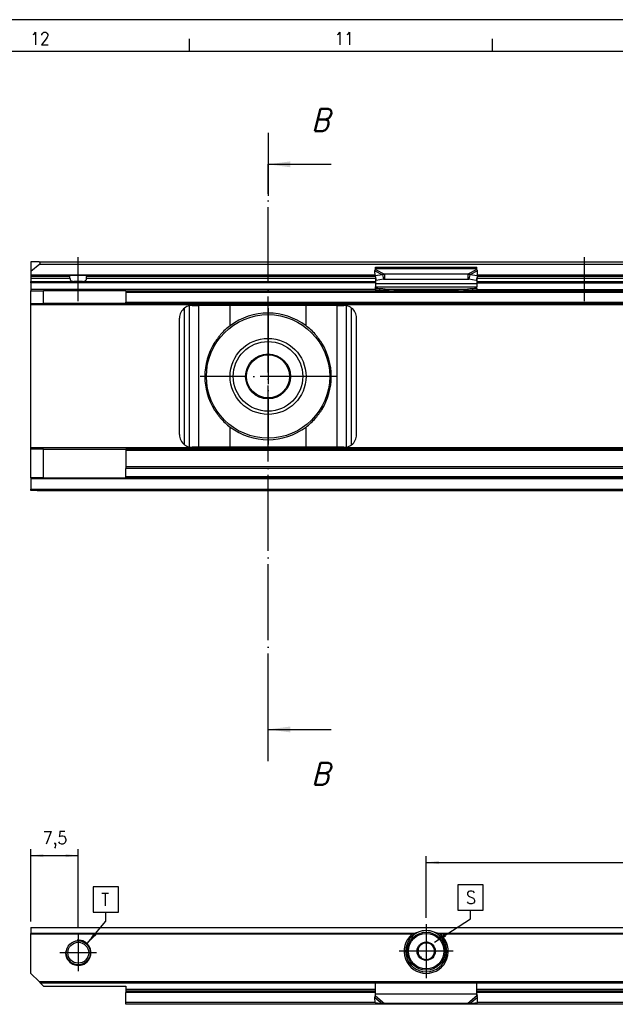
# Model space of a CAD drawing. Header units: millimetres. Extents: x -746 to 556, y -92 to 517.
# Tile 19 of 37: x -465 to -371, y 346 to 502. Entities that reach past the tile are written whole.
import ezdxf

# ---------------------------------------------------------------- set-up
doc = ezdxf.new("R2010")
doc.units = ezdxf.units.MM
doc.linetypes.add('DOT_CENTER', pattern=[14, 12, -1, 0, -1])
doc.layers.add('1', color=7, linetype='Continuous')
doc.styles.add('CONVERTER_11', font='txt.shx', dxfattribs={"width": 0.9, "oblique": 15})
doc.styles.add('CONVERTER_12', font='txt.shx', dxfattribs={"width": 0.9})
doc.dimstyles.new('ME10_DIM_31', dxfattribs={"dimtxt": 2, "dimasz": 2, "dimexe": 1, "dimexo": 1, "dimgap": 1, "dimtad": 1, "dimdsep": 46, "dimtxsty": 'CONVERTER_12', "dimsah": 1, "dimcen": 0.09, "dimclrd": 2, "dimclre": 2, "dimclrt": 2, "dimadec": 0, "dimazin": 0, "dimtfac": 1, "dimtdec": 4, "dimtix": 1, "dimtmove": 0, "dimatfit": 3, "dimfxl": 1, "dimtolj": 1, "dimtzin": 0, "dimarcsym": 0})
doc.dimstyles.new('ME10_DIM_37', dxfattribs={"dimtxt": 2, "dimasz": 2, "dimexe": 1, "dimexo": 1, "dimgap": 1, "dimtad": 1, "dimdsep": 46, "dimtxsty": 'CONVERTER_12', "dimsah": 1, "dimcen": 0.09, "dimclrd": 2, "dimclre": 2, "dimclrt": 2, "dimadec": 0, "dimazin": 0, "dimtfac": 1, "dimtdec": 4, "dimtix": 1, "dimtmove": 0, "dimatfit": 3, "dimfxl": 1, "dimtolj": 1, "dimtzin": 0, "dimarcsym": 0})
doc.dimstyles.new('ME10_DIM_40', dxfattribs={"dimtxt": 2, "dimasz": 2, "dimexe": 1, "dimexo": 1, "dimgap": 1, "dimtad": 1, "dimdsep": 46, "dimtxsty": 'CONVERTER_12', "dimsah": 1, "dimcen": 0.09, "dimclrd": 2, "dimclre": 2, "dimclrt": 2, "dimadec": 0, "dimazin": 0, "dimtfac": 1, "dimtdec": 4, "dimtix": 1, "dimtmove": 0, "dimatfit": 3, "dimfxl": 1, "dimtolj": 1, "dimtzin": 0, "dimarcsym": 0})
doc.dimstyles.get("Standard").update_dxf_attribs({"dimtxt": 0.18, "dimasz": 0.18, "dimexe": 0.18, "dimexo": 0.0625, "dimgap": 0.09, "dimtad": 0, "dimtih": 1, "dimtoh": 1, "dimdec": 4, "dimzin": 0, "dimdsep": 46, "dimtxsty": 'Standard', "dimcen": 0.09, "dimadec": 0, "dimazin": 0, "dimtfac": 1, "dimtdec": 4, "dimtofl": 0, "dimtmove": 0, "dimatfit": 3, "dimfxl": 1, "dimtolj": 1, "dimtzin": 0, "dimarcsym": 0})

# ---------------------------------------------------------------- blocks, each defined once
blk = doc.blocks.new('SOPORTE_SV2-T__50', base_point=(-462.9500000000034, 427.4499998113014))
at = {"color": 7, "linetype": 'Continuous'}
for p, q in [((-462.9500000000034, 463.5499998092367), (-462.9500000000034, 461.9984745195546)), ((-461.650459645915, 463.5499998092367), (-462.9500000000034, 463.5499998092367)), ((-461.650459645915, 463.5499998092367), (-189.2495403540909, 463.5499998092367)), ((-461.5219021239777, 463.196790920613), (-462.9500000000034, 461.9984745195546)), ((-462.9500000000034, 461.9984745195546), (-462.9500000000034, 461.4967909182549)), ((-461.5219021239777, 463.196790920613), (-189.3780978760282, 463.196790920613)), ((-408.5382337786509, 461.3335514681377), (-408.5585431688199, 462.1271643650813)), ((-408.4500000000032, 462.7243443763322), (-392.4500000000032, 462.7243443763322)), ((-408.4500000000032, 462.5073907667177), (-408.4500000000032, 462.7243443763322)), ((-408.4500000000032, 462.3334443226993), (-408.4500000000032, 462.5073907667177)), ((-392.4500000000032, 462.5073907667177), (-392.4500000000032, 462.7243443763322)), ((-392.4500000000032, 462.3334443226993), (-392.4500000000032, 462.5073907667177)), ((-392.3617662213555, 461.3335514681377), (-392.3414568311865, 462.1271643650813)), ((-462.9500000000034, 461.4967909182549), (-462.9500000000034, 461.4499998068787)), ((-462.9500000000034, 461.4499998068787), (-462.9500000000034, 461.2499998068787)), ((-462.9500000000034, 461.4499998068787), (-456.89308696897, 461.4499998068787)), ((-462.9500000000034, 461.2499998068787), (-462.9500000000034, 460.9499998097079)), ((-462.9500000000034, 460.9499998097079), (-462.9500000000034, 460.4499998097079)), ((-462.9500000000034, 460.2499998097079), (-462.9500000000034, 460.4499998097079)), ((-462.9500000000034, 460.4499998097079), (-456.1373863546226, 460.4499998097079)), ((-456.89308696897, 461.4499998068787), (-454.0069130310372, 461.4499998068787)), ((-456.7624404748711, 460.9499998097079), (-456.7624404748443, 461.2499998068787)), ((-454.7626136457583, 460.4499998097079), (-456.1373863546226, 460.4499998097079)), ((-454.7626136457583, 460.4499998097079), (-408.4500000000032, 460.4499998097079)), ((-454.1375595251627, 460.9499998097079), (-454.1375595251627, 461.2499998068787)), ((-454.0069130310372, 461.4499998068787), (-408.5412138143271, 461.4499998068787)), ((-407.3664737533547, 461.5096402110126), (-408.5382337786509, 461.3335514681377)), ((-408.5382337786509, 461.3335514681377), (-408.3552210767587, 460.6021385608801)), ((-408.4500000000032, 460.9809238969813), (-408.4500000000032, 460.1108759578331)), ((-407.1834610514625, 460.7782273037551), (-408.3552210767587, 460.6021385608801)), ((-407.3664737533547, 461.5096402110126), (-407.2566660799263, 461.0707922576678)), ((-407.2566660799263, 461.0707922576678), (-407.1834610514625, 460.7782273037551)), ((-393.8642135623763, 461.6008435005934), (-407.0357864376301, 461.6008435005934)), ((-407.0357864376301, 461.6008435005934), (-407.0357864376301, 461.0876247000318)), ((-407.0357864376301, 461.0876247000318), (-407.0357864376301, 460.7454792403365)), ((-393.8642135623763, 460.7454792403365), (-407.0357864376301, 460.7454792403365)), ((-393.8642135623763, 461.6008435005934), (-393.8642135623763, 461.0876247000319)), ((-393.8642135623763, 461.0876247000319), (-393.8642135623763, 460.7454792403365)), ((-393.6433339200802, 461.0707922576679), (-393.7165389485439, 460.7782273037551)), ((-392.5447789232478, 460.6021385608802), (-393.7165389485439, 460.7782273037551)), ((-393.5335262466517, 461.5096402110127), (-393.6433339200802, 461.0707922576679)), ((-392.3617662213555, 461.3335514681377), (-393.5335262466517, 461.5096402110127)), ((-392.3617662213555, 461.3335514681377), (-392.5447789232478, 460.6021385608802)), ((-392.4500000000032, 460.9809238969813), (-392.4500000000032, 460.1108759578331)), ((-392.4500000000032, 460.4499998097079), (-326.1373859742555, 460.4499998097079)), ((-392.3587861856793, 461.4499998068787), (-326.8930868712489, 461.4499998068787)), ((-462.9500000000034, 460.2499998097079), (-462.9500000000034, 459.1499998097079)), ((-462.9500000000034, 459.1499998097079), (-462.9500000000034, 458.9499998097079)), ((-462.9500000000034, 456.9499998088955), (-462.9500000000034, 458.9499998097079)), ((-462.9500000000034, 458.9499998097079), (-460.9500000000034, 458.9499998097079)), ((-447.9500000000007, 458.9499998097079), (-460.9500000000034, 458.9499998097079)), ((-460.9500000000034, 456.9499998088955), (-460.9500000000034, 458.9499998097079)), ((-447.9500000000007, 458.9499998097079), (-447.9500000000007, 458.7499998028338)), ((-447.9500000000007, 458.9499998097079), (-408.4500000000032, 458.9499998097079)), ((-447.9500000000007, 458.7499998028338), (-447.9500000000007, 457.1499998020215)), ((-408.4500000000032, 460.1108759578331), (-408.4500000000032, 459.6177705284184)), ((-408.4500000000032, 459.6177705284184), (-392.4500000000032, 459.6177705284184)), ((-408.4500000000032, 459.3435647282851), (-408.4500000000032, 459.6177705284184)), ((-408.4500000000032, 459.3435647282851), (-408.4500000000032, 459.1562129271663)), ((-408.4500000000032, 459.1562129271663), (-408.4500000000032, 458.9499998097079)), ((-408.4500000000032, 458.9499998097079), (-405.6864885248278, 458.9499998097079)), ((-403.4500000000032, 458.962747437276), (-406.9592441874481, 459.2324646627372)), ((-406.9592441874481, 459.1216794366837), (-406.9592441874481, 459.2324646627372)), ((-406.9592441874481, 459.0478226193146), (-405.6864885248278, 458.9499998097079)), ((-405.6864885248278, 458.9499998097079), (-403.4500000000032, 458.9499998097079)), ((-403.4500000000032, 458.962747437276), (-403.4500000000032, 458.9499998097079)), ((-397.4500000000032, 458.962747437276), (-403.4500000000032, 458.962747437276)), ((-403.4500000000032, 458.9499998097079), (-397.4500000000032, 458.9499998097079)), ((-393.9407558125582, 459.2324646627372), (-397.4500000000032, 458.962747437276)), ((-397.4500000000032, 458.962747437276), (-397.4500000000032, 458.9499998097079)), ((-397.4500000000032, 458.9499998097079), (-395.2135114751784, 458.9499998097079)), ((-395.2135114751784, 458.9499998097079), (-393.9407558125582, 459.0478226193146)), ((-395.2135114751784, 458.9499998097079), (-392.4500000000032, 458.9499998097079)), ((-393.9407558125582, 459.2324646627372), (-393.9407558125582, 459.1216794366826)), ((-392.4500000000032, 460.1108759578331), (-392.4500000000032, 459.6177705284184)), ((-392.4500000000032, 459.3435647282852), (-392.4500000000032, 459.6177705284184)), ((-392.4500000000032, 459.3435647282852), (-392.4500000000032, 459.1562129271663)), ((-392.4500000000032, 459.1562129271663), (-392.4500000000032, 458.9499998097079)), ((-392.4500000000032, 458.9499998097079), (-258.4500000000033, 458.9499998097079)), ((-462.9500000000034, 456.9499998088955), (-460.9500000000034, 456.9499998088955)), ((-462.9500000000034, 456.7499998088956), (-462.9500000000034, 456.9499998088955)), ((-462.9500000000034, 434.149999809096), (-462.9500000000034, 456.7499998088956)), ((-447.9500000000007, 456.9499998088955), (-460.9500000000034, 456.9499998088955)), ((-447.9500000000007, 456.9499998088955), (-447.9500000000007, 457.1499998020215)), ((-447.9500000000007, 456.9499998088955), (-202.9500000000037, 456.9499998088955)), ((-437.4499975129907, 456.6499998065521), (-436.3756722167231, 456.6499998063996)), ((-431.4575446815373, 456.6499998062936), (-436.3756722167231, 456.6499998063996)), ((-419.4424503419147, 456.6499998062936), (-431.4575446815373, 456.6499998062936)), ((-414.5243228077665, 456.6499998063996), (-419.4424503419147, 456.6499998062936)), ((-414.5243228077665, 456.6499998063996), (-413.4499975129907, 456.6499998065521)), ((-439.449997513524, 436.249999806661), (-439.449997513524, 454.649999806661)), ((-411.449997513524, 436.249999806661), (-411.449997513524, 454.649999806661)), ((-462.9500000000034, 433.949999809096), (-462.9500000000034, 434.149999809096)), ((-462.9500000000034, 429.4499998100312), (-462.9500000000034, 433.949999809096)), ((-460.9500000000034, 433.949999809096), (-462.9500000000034, 433.949999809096)), ((-460.9500000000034, 429.4499998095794), (-460.9500000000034, 433.949999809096)), ((-460.9500000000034, 433.949999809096), (-447.9500000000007, 433.949999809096)), ((-447.9500000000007, 433.949999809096), (-447.9500000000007, 433.7499998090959)), ((-202.9500000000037, 433.9499998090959), (-447.9500000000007, 433.949999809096)), ((-436.3756722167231, 434.2499998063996), (-437.4499975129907, 434.2499998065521)), ((-431.4575446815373, 434.2499998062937), (-436.3756722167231, 434.2499998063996)), ((-419.4424503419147, 434.2499998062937), (-431.4575446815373, 434.2499998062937)), ((-414.5243228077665, 434.2499998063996), (-419.4424503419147, 434.2499998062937)), ((-413.4499975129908, 434.2499998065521), (-414.5243228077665, 434.2499998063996)), ((-447.9500000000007, 433.7499998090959), (-447.9500000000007, 431.1673751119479)), ((-202.9500000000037, 431.1673751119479), (-447.9500000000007, 431.1673751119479)), ((-447.9500000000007, 431.1673751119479), (-447.9500000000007, 430.8860277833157)), ((-447.9500000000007, 429.5686524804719), (-447.9500000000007, 430.8860277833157)), ((-462.9500000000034, 429.4499998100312), (-462.9500000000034, 429.2499998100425)), ((-460.9500000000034, 429.4499998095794), (-462.9500000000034, 429.4499998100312)), ((-462.9500000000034, 429.2499998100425), (-462.9500000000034, 427.6499998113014)), ((-460.9500000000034, 429.4499998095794), (-447.9500000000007, 429.4499998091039)), ((-447.9500000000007, 429.4499998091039), (-447.9500000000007, 429.5686524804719)), ((-202.9500000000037, 429.4499998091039), (-447.9500000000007, 429.4499998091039)), ((-462.9500000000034, 427.4499998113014), (-462.9500000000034, 427.6499998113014)), ((-187.9500000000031, 427.4499998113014), (-462.9500000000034, 427.4499998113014))]:
    blk.add_line(p, q, dxfattribs=at)
at = {"color": 3, "linetype": 'Continuous'}
for p, q in [((-408.5585431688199, 462.1271643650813), (-407.3664737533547, 461.5096402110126)), ((-408.4500000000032, 462.5073907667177), (-392.4500000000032, 462.5073907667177)), ((-408.4500000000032, 462.3334443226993), (-407.0357864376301, 461.6008435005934)), ((-392.4500000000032, 462.3334443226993), (-393.8642135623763, 461.6008435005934)), ((-392.3414568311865, 462.1271643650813), (-393.5335262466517, 461.5096402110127)), ((-462.9500000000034, 461.4967909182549), (-408.5424112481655, 461.4967909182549)), ((-456.7624404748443, 461.2499998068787), (-462.9500000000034, 461.2499998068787)), ((-462.9500000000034, 460.9499998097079), (-456.7624404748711, 460.9499998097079)), ((-408.5173276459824, 461.2499998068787), (-454.1375595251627, 461.2499998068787)), ((-454.1375595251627, 460.9499998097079), (-408.4500000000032, 460.9499998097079)), ((-392.4500000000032, 460.9499998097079), (-326.7624403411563, 460.9499998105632)), ((-326.7624403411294, 461.2499998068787), (-392.3826723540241, 461.2499998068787)), ((-392.3575887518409, 461.4967909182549), (-258.5424112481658, 461.4967909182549)), ((-408.4500000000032, 460.2499998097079), (-462.9500000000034, 460.2499998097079)), ((-408.4500000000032, 459.1499998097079), (-462.9500000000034, 459.1499998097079)), ((-447.9500000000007, 458.7499998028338), (-202.9500000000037, 458.7499998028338)), ((-408.4500000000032, 460.1108759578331), (-392.4500000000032, 460.1108759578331)), ((-406.9592441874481, 459.2324646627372), (-393.9407558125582, 459.2324646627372)), ((-406.9592441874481, 459.0478226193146), (-406.9592441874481, 459.1216794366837)), ((-393.9407558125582, 459.1216794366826), (-393.9407558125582, 459.0478226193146)), ((-392.4500000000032, 460.2499998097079), (-258.4500000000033, 460.2499998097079)), ((-392.4500000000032, 459.1499998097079), (-258.4500000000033, 459.1499998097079)), ((-187.9500000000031, 456.7499998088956), (-462.9500000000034, 456.7499998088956)), ((-447.9500000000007, 457.1499998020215), (-202.9500000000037, 457.1499998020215)), ((-438.649997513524, 434.6499998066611), (-438.649997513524, 456.249999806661)), ((-437.8520862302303, 434.2908355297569), (-437.8520862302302, 456.6091640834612)), ((-436.3756722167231, 434.2499998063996), (-436.3756722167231, 456.6499998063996)), ((-431.4575446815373, 453.4443357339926), (-431.4575446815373, 456.6499998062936)), ((-419.4424503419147, 453.4443319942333), (-419.4424503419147, 456.6499998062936)), ((-414.5243228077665, 434.2499998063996), (-414.5243228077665, 456.6499998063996)), ((-413.0479087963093, 434.2908355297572), (-413.0479087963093, 456.6091640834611)), ((-412.2499975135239, 434.6499998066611), (-412.2499975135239, 456.249999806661)), ((-431.4575446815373, 434.2499998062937), (-431.4575446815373, 437.4556638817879)), ((-419.4424503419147, 434.2499998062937), (-419.4424503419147, 437.4556676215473)), ((-187.9500000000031, 434.149999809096), (-462.9500000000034, 434.149999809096)), ((-202.9500000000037, 433.7499998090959), (-447.9500000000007, 433.7499998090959)), ((-202.9500000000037, 430.8860277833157), (-447.9500000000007, 430.8860277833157)), ((-187.9500000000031, 429.2499998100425), (-462.9500000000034, 429.2499998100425)), ((-202.9500000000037, 429.5686524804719), (-447.9500000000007, 429.5686524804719)), ((-462.9500000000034, 427.6499998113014), (-187.9500000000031, 427.6499998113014))]:
    blk.add_line(p, q, dxfattribs=at)
at = {"color": 7, "linetype": 'Continuous'}
for radius in [9.75, 6, 5.5, 3.549999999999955, 3.399999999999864]:
    blk.add_circle((-425.4500000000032, 445.4499998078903), radius, dxfattribs=at)
for centre, radius, start, end in [((-461.650459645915, 463.3499998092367), 0.1999999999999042, 310.0000000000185, 90), ((-437.449997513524, 454.649999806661), 1.999999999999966, 126.8698976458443, 180), ((-437.4499975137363, 454.6499998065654), 1.999999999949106, 101.5980368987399, 126.8698976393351), ((-437.4499975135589, 454.6499998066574), 1.999999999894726, 89.99999998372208, 101.5980369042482), ((-413.4499975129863, 454.6499998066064), 1.999999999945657, 78.40196309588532, 90.00000000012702), ((-413.449997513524, 454.649999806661), 2.000000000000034, 53.13010235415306, 78.40196308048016), ((-413.449997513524, 454.649999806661), 2, 0, 53.13010235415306), ((-425.4500000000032, 445.4499998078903), 9.999999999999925, 53.07601275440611, 126.9239515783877), ((-425.4500000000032, 445.4499998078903), 9.999999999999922, 126.9239515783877, 138.5708018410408), ((-425.4500000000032, 445.4499998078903), 9.999999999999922, 41.42915349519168, 53.07601275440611), ((-425.4500000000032, 445.4499998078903), 9.999999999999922, 148.2362086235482, 211.763791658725), ((-425.4500000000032, 445.4499998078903), 10.00000000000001, 328.2362602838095, 31.76373943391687), ((-425.4500000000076, 445.4499998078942), 10.00000000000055, 221.4291978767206, 233.0760484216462), ((-425.4500000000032, 445.4499998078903), 9.999999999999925, 306.9239872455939, 318.5708467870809), ((-425.4500000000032, 445.4499998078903), 10.00000000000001, 233.0760484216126, 306.9239872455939), ((-437.449997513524, 436.249999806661), 2, 180, 233.1301023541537), ((-413.4499975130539, 436.2499998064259), 1.999999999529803, 306.8698976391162, 6.73524e-09), ((-437.449997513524, 436.249999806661), 1.999999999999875, 233.1301023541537, 258.4019630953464), ((-437.449997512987, 436.2499998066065), 2.000000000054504, 258.4019630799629, 269.9999999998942), ((-413.4499975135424, 436.249999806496), 1.999999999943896, 270.0000000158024, 281.5980369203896), ((-413.4499975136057, 436.2499998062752), 1.999999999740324, 281.598036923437, 306.8698976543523)]:
    blk.add_arc(centre, radius, start, end, dxfattribs=at)
for points, knots in [([(-408.5585431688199, 462.1271643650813), (-408.5494355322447, 462.1475405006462), (-408.5326359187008, 462.1851255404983), (-408.5061921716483, 462.2372782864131), (-408.479571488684, 462.2859554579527), (-408.4602134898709, 462.3170424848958), (-408.4500000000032, 462.3334443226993)], [0, 0, 0, 0, 0.0669462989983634, 0.1234866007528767, 0.1753748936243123, 0.2333287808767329, 0.2333287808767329, 0.2333287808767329, 0.2333287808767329]), ([(-392.3414568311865, 462.1271643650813), (-392.3493730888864, 462.1449301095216), (-392.3661285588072, 462.1825328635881), (-392.393676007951, 462.2372484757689), (-392.4218174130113, 462.2883703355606), (-392.4412314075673, 462.31942023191), (-392.4500000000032, 462.3334443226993)], [0, 0, 0, 0, 0.0583422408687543, 0.1234864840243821, 0.183717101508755, 0.2333288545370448, 0.2333288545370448, 0.2333288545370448, 0.2333288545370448]), ([(-456.7624404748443, 461.2499998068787), (-456.7624443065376, 461.2510741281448), (-456.762451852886, 461.2531865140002), (-456.7626842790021, 461.2655873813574), (-456.7643397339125, 461.2855842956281), (-456.7692760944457, 461.3109680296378), (-456.7770907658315, 461.3378941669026), (-456.789103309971, 461.36652781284), (-456.804535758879, 461.3916162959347), (-456.8182275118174, 461.4086591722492), (-456.8288383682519, 461.4197685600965), (-456.8394873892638, 461.4289893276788), (-456.8533465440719, 461.4386411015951), (-456.8706167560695, 461.4476367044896), (-456.8857941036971, 461.4492328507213), (-456.89308696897, 461.4499998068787)], [0, 0, 0, 0, 0.0032229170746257, 0.0063370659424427, 0.03720938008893, 0.0632557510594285, 0.0837864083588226, 0.121246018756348, 0.1560323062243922, 0.1717466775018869, 0.1867590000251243, 0.2020731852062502, 0.2138839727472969, 0.2374901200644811, 0.2593249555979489, 0.2593249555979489, 0.2593249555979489, 0.2593249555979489]), ([(-456.7624404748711, 460.9499998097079), (-456.7622853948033, 460.9392132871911), (-456.7619494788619, 460.9158497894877), (-456.7590355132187, 460.8801187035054), (-456.7541932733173, 460.8449231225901), (-456.7456668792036, 460.8016342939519), (-456.7309690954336, 460.7498321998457), (-456.7063909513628, 460.6923756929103), (-456.6765625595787, 460.6431201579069), (-456.6436271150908, 460.602221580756), (-456.6076186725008, 460.5679585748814), (-456.5525708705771, 460.5278539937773), (-456.4728044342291, 460.4902905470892), (-456.3672953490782, 460.4643839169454), (-456.2543444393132, 460.4516444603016), (-456.1772997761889, 460.4505610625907), (-456.1373863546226, 460.4499998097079)], [0, 0, 0, 0, 0.032356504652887, 0.0700838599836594, 0.107461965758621, 0.1388805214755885, 0.2023947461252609, 0.2686217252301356, 0.3257349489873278, 0.374592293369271, 0.4257458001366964, 0.4743733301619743, 0.5784303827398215, 0.6876478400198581, 0.7990086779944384, 0.9187135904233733, 0.9187135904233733, 0.9187135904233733, 0.9187135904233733]), ([(-454.7626136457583, 460.4499998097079), (-454.7227002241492, 460.4505610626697), (-454.6456555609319, 460.4516444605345), (-454.5327046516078, 460.4643839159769), (-454.4271955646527, 460.4902905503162), (-454.3474291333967, 460.527853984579), (-454.2923813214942, 460.5679585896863), (-454.2563729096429, 460.602221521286), (-454.2234373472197, 460.6431203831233), (-454.1932048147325, 460.6930428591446), (-454.1687720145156, 460.7505805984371), (-454.1539083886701, 460.8033734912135), (-454.1456422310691, 460.8459244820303), (-454.1411388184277, 460.8792459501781), (-454.1381549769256, 460.9139493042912), (-454.1377690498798, 460.9373142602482), (-454.1375595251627, 460.9499998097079)], [0, 0, 0, 0, 0.1197049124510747, 0.2310657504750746, 0.3402832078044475, 0.444340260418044, 0.4929677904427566, 0.5441212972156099, 0.5929786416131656, 0.6500918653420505, 0.7186550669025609, 0.7798314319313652, 0.8142844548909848, 0.8486282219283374, 0.8806614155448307, 0.9187120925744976, 0.9187120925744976, 0.9187120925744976, 0.9187120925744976]), ([(-454.0069130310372, 461.4499998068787), (-454.0107079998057, 461.4497968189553), (-454.0179052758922, 461.449411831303), (-454.0290196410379, 461.4464912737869), (-454.0396001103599, 461.4421874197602), (-454.0508244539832, 461.4358789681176), (-454.0612371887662, 461.4283949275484), (-454.0717953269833, 461.4191084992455), (-454.0817725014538, 461.4086579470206), (-454.0917173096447, 461.3962816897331), (-454.1010971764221, 461.3824406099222), (-454.1101770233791, 461.3664634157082), (-454.1179711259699, 461.349676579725), (-454.1247889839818, 461.331416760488), (-454.1299242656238, 461.3137232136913), (-454.1340146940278, 461.2944052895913), (-454.1365615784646, 461.2755732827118), (-454.1373960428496, 461.261356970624), (-454.1375485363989, 461.2531567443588), (-454.1375558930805, 461.2510443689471), (-454.1375595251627, 461.2499998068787)], [0, 0, 0, 0, 0.011372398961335, 0.0215681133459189, 0.0342949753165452, 0.0455523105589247, 0.0601178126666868, 0.0726769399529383, 0.0876892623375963, 0.1034036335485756, 0.1202544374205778, 0.1377942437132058, 0.1584814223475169, 0.1757048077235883, 0.1962255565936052, 0.213688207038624, 0.2349026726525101, 0.2531701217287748, 0.2563735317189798, 0.2595071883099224, 0.2595071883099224, 0.2595071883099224, 0.2595071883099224]), ([(-407.0357864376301, 461.6008435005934), (-407.0623184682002, 461.5958745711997), (-407.1181903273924, 461.5854108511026), (-407.2011778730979, 461.5643421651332), (-407.2850675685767, 461.5392649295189), (-407.3392764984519, 461.5195376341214), (-407.3664737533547, 461.5096402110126)], [0, 0, 0, 0, 0.0809629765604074, 0.170494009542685, 0.256710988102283, 0.3435203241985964, 0.3435203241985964, 0.3435203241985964, 0.3435203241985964]), ([(-407.0357864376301, 460.7454792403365), (-407.0481837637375, 460.7486200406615), (-407.0727730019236, 460.7548495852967), (-407.1098195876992, 460.7633263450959), (-407.146635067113, 460.7711791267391), (-407.1712536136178, 460.7758909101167), (-407.1834610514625, 460.7782273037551)], [0, 0, 0, 0, 0.0383657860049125, 0.0760958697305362, 0.1140040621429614, 0.1512901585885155, 0.1512901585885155, 0.1512901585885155, 0.1512901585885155]), ([(-393.5335262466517, 461.5096402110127), (-393.5620115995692, 461.51999012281), (-393.6162316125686, 461.5396904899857), (-393.698878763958, 461.5642969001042), (-393.7805174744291, 461.5851173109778), (-393.8363843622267, 461.595614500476), (-393.8642135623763, 461.6008435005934)], [0, 0, 0, 0, 0.0909021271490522, 0.173026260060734, 0.2585914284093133, 0.3435203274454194, 0.3435203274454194, 0.3435203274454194, 0.3435203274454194]), ([(-393.7165389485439, 460.7782273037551), (-393.7287463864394, 460.7758909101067), (-393.7533649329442, 460.7711791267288), (-393.7901804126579, 460.7633263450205), (-393.8272269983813, 460.7548495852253), (-393.8518162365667, 460.7486200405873), (-393.8642135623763, 460.7454792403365)], [0, 0, 0, 0, 0.0372860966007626, 0.0751942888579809, 0.1129243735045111, 0.1512901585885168, 0.1512901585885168, 0.1512901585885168, 0.1512901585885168]), ([(-406.9592441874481, 459.2324646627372), (-407.0834369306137, 459.242090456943), (-407.3318728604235, 459.2613459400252), (-407.7045355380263, 459.2893990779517), (-408.077255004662, 459.3169000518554), (-408.3257367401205, 459.3346754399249), (-408.4500000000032, 459.3435647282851)], [0, 0, 0, 0, 0.3736955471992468, 0.7475428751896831, 1.12115049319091, 1.494892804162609, 1.494892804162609, 1.494892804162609, 1.494892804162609]), ([(-408.4500000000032, 459.1562129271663), (-408.3257364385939, 459.1475404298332), (-408.077255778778, 459.1301986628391), (-407.7045358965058, 459.1033684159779), (-407.3318738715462, 459.0759995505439), (-407.0834368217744, 459.0572136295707), (-406.9592441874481, 459.0478226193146)], [0, 0, 0, 0, 0.3736973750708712, 0.7472550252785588, 1.121052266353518, 1.494693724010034, 1.494693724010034, 1.494693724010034, 1.494693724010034]), ([(-392.4500000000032, 459.3435647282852), (-392.5742633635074, 459.334675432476), (-392.8227450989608, 459.3169000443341), (-393.1954625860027, 459.2893992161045), (-393.5681251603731, 459.2613460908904), (-393.8165610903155, 459.2420906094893), (-393.9407558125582, 459.2324646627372)], [0, 0, 0, 0, 0.3737426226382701, 0.7473499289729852, 1.121191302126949, 1.494892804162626, 1.494892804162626, 1.494892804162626, 1.494892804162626]), ([(-393.9407558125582, 459.0478226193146), (-393.8165629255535, 459.057213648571), (-393.5681258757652, 459.0759995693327), (-393.1954636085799, 459.1033684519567), (-392.8227439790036, 459.1301986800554), (-392.5742633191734, 459.147540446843), (-392.4500000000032, 459.1562129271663)], [0, 0, 0, 0, 0.3736422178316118, 0.7474386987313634, 1.120997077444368, 1.494693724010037, 1.494693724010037, 1.494693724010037, 1.494693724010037]), ([(-432.9477396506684, 452.0669401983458), (-433.033531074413, 451.9571044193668), (-433.2064348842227, 451.7357416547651), (-433.4593494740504, 451.4005692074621), (-433.7094269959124, 451.0601779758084), (-433.870765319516, 450.8302962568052), (-433.9522553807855, 450.7141857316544)], [0, 0, 0, 0, 0.4181041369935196, 0.842646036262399, 1.259619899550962, 1.685167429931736, 1.685167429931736, 1.685167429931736, 1.685167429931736]), ([(-416.9477398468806, 450.7141780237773), (-417.0292298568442, 450.8302887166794), (-417.1905680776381, 451.0601707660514), (-417.4406454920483, 451.4005624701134), (-417.6935600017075, 451.7357353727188), (-417.8664637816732, 451.9570984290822), (-417.952255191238, 452.0669343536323)], [0, 0, 0, 0, 0.4255478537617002, 0.8425220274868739, 1.267064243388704, 1.685168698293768, 1.685168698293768, 1.685168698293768, 1.685168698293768]), ([(-433.9522553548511, 440.185813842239), (-433.8707652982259, 440.0697033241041), (-433.7094269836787, 439.8398216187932), (-433.4593494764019, 439.4994304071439), (-433.2064349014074, 439.1642579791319), (-433.0335311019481, 438.9428952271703), (-432.9477396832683, 438.8330594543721)], [0, 0, 0, 0, 0.4255475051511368, 0.8425213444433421, 1.267063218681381, 1.685167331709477, 1.685167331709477, 1.685167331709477, 1.685167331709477]), ([(-417.9522551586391, 438.8330652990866), (-417.8664637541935, 438.9429012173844), (-417.6935599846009, 439.1642642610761), (-417.4406454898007, 439.499437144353), (-417.190568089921, 439.8398288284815), (-417.0292298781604, 440.0697108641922), (-416.9477398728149, 440.1858215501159)], [0, 0, 0, 0, 0.4181044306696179, 0.842646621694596, 1.259620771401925, 1.685168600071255, 1.685168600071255, 1.685168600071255, 1.685168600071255])]:
    blk.add_open_spline(points, degree=3, knots=knots, dxfattribs=at)
at = {"layer": '1', "color": 2, "linetype": 'DOT_CENTER'}
for p, q in [((-425.4500000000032, 456.1999998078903), (-425.4500000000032, 434.6999998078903)), ((-414.7000000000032, 445.4499998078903), (-436.2000000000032, 445.4499998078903))]:
    blk.add_line(p, q, dxfattribs=at)
blk = doc.blocks.new('*D95')
at = {"layer": '1', "color": 2, "linetype": 'Continuous'}
for p, q in [((-318.9500000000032, 445.4499998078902), (-363.1057684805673, 445.4499998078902)), ((-362.1057684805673, 427.4499998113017), (-362.1057684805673, 445.4499998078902)), ((-461.9500000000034, 427.4499998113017), (-361.1057684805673, 427.4499998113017))]:
    blk.add_line(p, q, dxfattribs=at)
at = {"layer": '1', "color": 2}
for points in [[(-361.8424634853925, 443.4499998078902), (-362.3690734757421, 443.4499998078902), (-362.1057684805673, 445.4499998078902)], [(-362.3690734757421, 429.4499998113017), (-361.8424634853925, 429.4499998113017), (-362.1057684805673, 427.4499998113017)]]:
    blk.add_solid(points, dxfattribs=at)
at = {"layer": '1', "color": 2, "insert": (-363.1057684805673, 437.8860685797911), "char_height": 2, "attachment_point": 7, "rotation": 90, "line_spacing_factor": 0.60024009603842, "style": 'CONVERTER_12'}
blk.add_mtext('18', dxfattribs=at)
blk = doc.blocks.new('SOPORTE_SV2-T__55', base_point=(-462.9500000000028, 346.2793942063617))
at = {"color": 7, "linetype": 'Continuous'}
for p, q in [((-462.9500000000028, 358.4206055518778), (-187.9500000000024, 358.4206055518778)), ((-462.9500000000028, 358.4206055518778), (-462.9500000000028, 358.3620269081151)), ((-462.9500000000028, 358.3620269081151), (-462.9500000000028, 357.4791841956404)), ((-462.9500000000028, 357.3377628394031), (-462.9500000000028, 357.4791841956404)), ((-462.9500000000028, 351.1706063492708), (-462.9500000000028, 357.3377628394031)), ((-402.7971858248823, 356.9185420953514), (-402.4366507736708, 356.9185420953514)), ((-398.4633492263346, 356.9185420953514), (-398.1028141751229, 356.9185420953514)), ((-401.5994081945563, 355.5436428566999), (-401.6452243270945, 355.1819164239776)), ((-401.263235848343, 355.6848281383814), (-401.5994081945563, 355.5436428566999)), ((-400.2686316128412, 356.1025409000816), (-400.6048039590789, 355.9613556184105)), ((-399.9782753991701, 355.8819997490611), (-400.2686316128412, 356.1025409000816)), ((-399.1192234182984, 355.229503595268), (-399.4095796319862, 355.4500447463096)), ((-399.1650395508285, 354.8677771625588), (-399.1192234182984, 355.229503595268)), ((-401.7349604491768, 354.4734339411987), (-401.7807765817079, 354.1117075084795)), ((-401.7807765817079, 354.1117075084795), (-401.4904203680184, 353.891166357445)), ((-400.9217246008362, 353.4592113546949), (-400.6313683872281, 353.2386702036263)), ((-400.6313683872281, 353.2386702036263), (-400.2951960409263, 353.3798554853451)), ((-399.6367641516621, 353.6563829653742), (-399.3005918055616, 353.7975682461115)), ((-399.3005918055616, 353.7975682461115), (-399.2547756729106, 354.1592946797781)), ((-461.6504596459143, 349.8710651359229), (-462.9500000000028, 351.1706063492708)), ((-461.6504596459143, 349.8710651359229), (-461.4504596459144, 349.6710651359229)), ((-460.9500000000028, 349.1706063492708), (-461.4504596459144, 349.6710651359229)), ((-461.4504596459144, 349.6710651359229), (-189.4495403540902, 349.671065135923)), ((-460.9500000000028, 349.1706063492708), (-447.9500000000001, 349.1706063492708)), ((-447.9500000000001, 349.1706063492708), (-447.9500000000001, 348.6206055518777)), ((-447.9500000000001, 348.6206055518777), (-447.9500000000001, 348.4206055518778)), ((-447.9500000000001, 348.4206055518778), (-408.4500000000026, 348.4206054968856)), ((-447.9500000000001, 348.4206055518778), (-447.9500000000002, 348.1329313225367)), ((-408.4500000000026, 347.9527986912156), (-408.4500000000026, 349.6710651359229)), ((-392.4500000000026, 347.9527986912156), (-392.4500000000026, 349.6710651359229)), ((-392.4500000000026, 348.4206054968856), (-258.4500000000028, 348.4206054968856)), ((-447.9500000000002, 346.5670684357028), (-447.9500000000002, 348.1329313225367)), ((-408.5113594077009, 347.5496704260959), (-408.5585431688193, 347.3803058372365)), ((-408.5382337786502, 346.4910389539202), (-408.5585431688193, 347.3803058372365)), ((-408.4500000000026, 347.929202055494), (-408.4500000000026, 347.9527986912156)), ((-408.4500000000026, 347.641982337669), (-408.4500000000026, 347.929202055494)), ((-392.4500000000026, 347.929202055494), (-392.4500000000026, 347.9527986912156)), ((-392.4500000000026, 347.641982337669), (-392.4500000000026, 347.929202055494)), ((-392.3414568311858, 347.3803058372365), (-392.3886405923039, 347.5496704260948)), ((-392.3617662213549, 346.4910389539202), (-392.3414568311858, 347.3803058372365)), ((-447.9500000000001, 346.2793942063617), (-447.9500000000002, 346.5670684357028)), ((-202.9500000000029, 346.2793942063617), (-447.9500000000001, 346.2793942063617)), ((-407.3664737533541, 346.3606522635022), (-408.5382337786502, 346.4910389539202)), ((-393.8642135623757, 346.4323146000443), (-407.0357864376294, 346.4323146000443)), ((-392.3617662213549, 346.4910389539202), (-393.533526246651, 346.3606522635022))]:
    blk.add_line(p, q, dxfattribs=at)
at = {"color": 3, "linetype": 'Continuous'}
for p, q in [((-187.9500000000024, 358.3620269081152), (-462.9500000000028, 358.3620269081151)), ((-402.4387852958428, 357.4791841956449), (-462.9500000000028, 357.4791841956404)), ((-402.7163344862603, 357.3377628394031), (-462.9500000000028, 357.3377628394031)), ((-252.4387852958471, 357.4791841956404), (-398.461214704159, 357.4791841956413)), ((-252.7163344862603, 357.3377628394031), (-398.1836655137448, 357.3377628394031)), ((-461.6504596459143, 349.8710651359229), (-189.2495403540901, 349.871065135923)), ((-408.4500000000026, 348.6206055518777), (-447.9500000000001, 348.6206055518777)), ((-258.4500000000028, 348.6206055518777), (-392.4500000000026, 348.6206055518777)), ((-408.4500000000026, 348.1329313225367), (-447.9500000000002, 348.1329313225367)), ((-408.5585431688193, 347.3803058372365), (-407.3664737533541, 346.3606522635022)), ((-408.4500000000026, 347.929202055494), (-392.4500000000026, 347.929202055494)), ((-408.4500000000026, 347.641982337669), (-407.0357864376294, 346.4323146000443)), ((-392.4500000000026, 347.641982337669), (-393.8642135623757, 346.4323146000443)), ((-392.3414568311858, 347.3803058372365), (-393.533526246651, 346.3606522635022)), ((-258.4500000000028, 348.1329313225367), (-392.4500000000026, 348.1329313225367)), ((-408.5399701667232, 346.5670684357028), (-447.9500000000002, 346.5670684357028)), ((-258.5399701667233, 346.5670684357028), (-392.3600298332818, 346.5670684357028))]:
    blk.add_line(p, q, dxfattribs=at)
at = {"color": 7, "linetype": 'Continuous'}
for centre, radius in [((-400.4500000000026, 354.6706055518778), 2.999999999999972), ((-455.4500000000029, 354.4206055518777), 1.900000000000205), ((-400.4500000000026, 354.6706055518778), 1.449999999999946), ((-455.4500000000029, 354.4206055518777), 1.650000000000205), ((-400.4500000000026, 354.6706055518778), 0.050000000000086)]:
    blk.add_circle(centre, radius, dxfattribs=at)
at = {"color": 3, "linetype": 'Continuous'}
blk.add_circle((-400.4500000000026, 354.6706055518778), 2.800000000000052, dxfattribs=at)
at = {"color": 7, "linetype": 'Continuous'}
for centre, radius, start, end in [((-400.450000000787, 354.6706055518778), 3.250000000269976, 112.6198649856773, 67.38013504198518), ((-400.450000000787, 354.6706055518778), 3.250000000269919, 67.38013504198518, 112.6198649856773), ((-400.4500000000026, 354.6706055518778), 3.500000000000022, 130.3551916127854, 49.64480838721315), ((-400.4500000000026, 354.6706055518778), 1.299999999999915, 156.8390079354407, 188.7237451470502), ((-400.4500000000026, 354.6706055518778), 1.299999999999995, 128.7237451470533, 156.8390079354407), ((-400.4500000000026, 354.6706055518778), 1.299999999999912, 96.83900793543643, 128.7237451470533), ((-400.4500000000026, 354.6706055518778), 1.299999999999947, 68.72374514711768, 96.83900793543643), ((-400.4500000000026, 354.6706055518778), 1.299999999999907, 36.83900793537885, 68.72374514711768), ((-400.4500000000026, 354.6706055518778), 1.300000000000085, 8.72374514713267, 36.83900793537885), ((-400.4500000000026, 354.6706055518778), 1.299999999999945, 336.839007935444, 8.72374514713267), ((-400.4500000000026, 354.6706055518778), 1.299999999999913, 188.7237451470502, 216.839007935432), ((-400.4500000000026, 354.6706055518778), 1.300000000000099, 216.839007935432, 248.7237451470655), ((-400.4500000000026, 354.6706055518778), 1.300000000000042, 248.7237451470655, 276.8390079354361), ((-400.4500000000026, 354.6706055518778), 1.299999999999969, 276.8390079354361, 308.7237451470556), ((-400.4500000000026, 354.6706055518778), 1.30000000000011, 308.7237451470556, 336.839007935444)]:
    blk.add_arc(centre, radius, start, end, dxfattribs=at)
for points, knots in [([(-402.4387852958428, 357.4791841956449), (-402.3782482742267, 357.4979478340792), (-402.2576424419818, 357.5353299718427), (-402.0737221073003, 357.5854682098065), (-401.8881349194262, 357.6313562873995), (-401.7625705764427, 357.6575518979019), (-401.7000000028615, 357.6706055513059)], [0, 0, 0, 0, 0.1901217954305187, 0.3787731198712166, 0.5718084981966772, 0.7635470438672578, 0.7635470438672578, 0.7635470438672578, 0.7635470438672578]), ([(-399.2000000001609, 357.6706055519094), (-399.1375460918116, 357.657577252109), (-399.0122287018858, 357.6314351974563), (-398.8267645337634, 357.5855945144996), (-398.642724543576, 357.5354406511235), (-398.5218767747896, 357.4979855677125), (-398.461214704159, 357.4791841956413)], [0, 0, 0, 0, 0.1913804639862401, 0.3840160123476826, 0.5730334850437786, 0.7635470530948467, 0.7635470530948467, 0.7635470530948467, 0.7635470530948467]), ([(-402.7163344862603, 357.3377628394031), (-402.6969079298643, 357.3526862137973), (-402.654964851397, 357.3849066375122), (-402.5859082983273, 357.4216787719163), (-402.5127894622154, 357.4541478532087), (-402.46387683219, 357.4706954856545), (-402.4387852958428, 357.4791841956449)], [0, 0, 0, 0, 0.0733847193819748, 0.1584418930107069, 0.2338388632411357, 0.3132569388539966, 0.3132569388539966, 0.3132569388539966, 0.3132569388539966]), ([(-398.461214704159, 357.4791841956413), (-398.4361289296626, 357.4706975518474), (-398.3872270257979, 357.454153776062), (-398.3141120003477, 357.4216886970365), (-398.2450486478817, 357.3849160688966), (-398.203096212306, 357.3526890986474), (-398.1836655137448, 357.3377628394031)], [0, 0, 0, 0, 0.0793997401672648, 0.1547809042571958, 0.2398571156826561, 0.3132569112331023, 0.3132569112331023, 0.3132569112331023, 0.3132569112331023]), ([(-408.5585431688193, 347.3803058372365), (-408.5497608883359, 347.4004895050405), (-408.5317166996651, 347.4419591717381), (-408.504807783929, 347.505776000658), (-408.4772602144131, 347.5727614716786), (-408.4592271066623, 347.6185522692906), (-408.4500000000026, 347.641982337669)], [0, 0, 0, 0, 0.0660342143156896, 0.1356748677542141, 0.2077705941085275, 0.2833140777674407, 0.2833140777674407, 0.2833140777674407, 0.2833140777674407]), ([(-408.5113594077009, 347.5496704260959), (-408.5027875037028, 347.5821695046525), (-408.4848805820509, 347.6500609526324), (-408.4651820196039, 347.7549277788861), (-408.4523301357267, 347.8569863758), (-408.4507219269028, 347.9231137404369), (-408.4500000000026, 347.9527986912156)], [0, 0, 0, 0, 0.100802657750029, 0.2105794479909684, 0.3198851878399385, 0.4089225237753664, 0.4089225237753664, 0.4089225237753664, 0.4089225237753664]), ([(-392.4500000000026, 347.9527986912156), (-392.4492787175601, 347.923113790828), (-392.4476719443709, 347.856986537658), (-392.4354295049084, 347.759862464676), (-392.4162078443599, 347.6549248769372), (-392.3984162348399, 347.5869947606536), (-392.3886405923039, 347.5496704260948)], [0, 0, 0, 0, 0.0890373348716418, 0.1983430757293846, 0.2932194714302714, 0.4089230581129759, 0.4089230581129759, 0.4089230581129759, 0.4089230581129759]), ([(-392.3414568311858, 347.3803058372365), (-392.3502391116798, 347.4004895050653), (-392.3682833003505, 347.441959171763), (-392.3951922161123, 347.5057760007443), (-392.4227397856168, 347.5727614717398), (-392.4407728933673, 347.6185522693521), (-392.4500000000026, 347.641982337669)], [0, 0, 0, 0, 0.0660342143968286, 0.1356748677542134, 0.2077705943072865, 0.2833140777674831, 0.2833140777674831, 0.2833140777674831, 0.2833140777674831]), ([(-407.0357864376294, 346.4323146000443), (-407.0645194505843, 346.4243896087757), (-407.1196383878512, 346.4091870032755), (-407.2024670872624, 346.3899165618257), (-407.2838954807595, 346.3733794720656), (-407.3389504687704, 346.3648942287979), (-407.3664737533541, 346.3606522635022)], [0, 0, 0, 0, 0.0894085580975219, 0.1715136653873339, 0.255073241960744, 0.3386072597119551, 0.3386072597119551, 0.3386072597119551, 0.3386072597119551]), ([(-393.533526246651, 346.3606522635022), (-393.5610495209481, 346.3648943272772), (-393.6161044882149, 346.3733797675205), (-393.698702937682, 346.3901529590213), (-393.7815198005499, 346.409479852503), (-393.8366336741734, 346.4246987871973), (-393.8642135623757, 346.4323146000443)], [0, 0, 0, 0, 0.083534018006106, 0.1670935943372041, 0.2527789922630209, 0.3386072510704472, 0.3386072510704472, 0.3386072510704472, 0.3386072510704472])]:
    blk.add_open_spline(points, degree=3, knots=knots, dxfattribs=at)
at = {"layer": '1', "color": 2, "linetype": 'DOT_CENTER'}
for p, q in [((-400.450000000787, 358.9206055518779), (-400.450000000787, 350.4206055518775)), ((-455.4500000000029, 357.3206055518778), (-455.4500000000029, 351.5206055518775)), ((-396.200000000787, 354.6706055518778), (-404.7000000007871, 354.6706055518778)), ((-452.5500000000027, 354.4206055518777), (-458.350000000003, 354.4206055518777))]:
    blk.add_line(p, q, dxfattribs=at)
at = {"layer": '1', "color": 30, "linetype": 'Continuous'}
blk.add_arc((-455.4500000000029, 354.4206055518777), 1.999999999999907, 175, 94.99999999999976, dxfattribs=at)
blk.add_arc((-455.4500000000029, 354.4206055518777), 1.999999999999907, 175, 94.99999999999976, dxfattribs=at)
blk = doc.blocks.new('*D101')
at = {"layer": '1', "color": 2, "linetype": 'Continuous'}
for p, q in [((-400.450000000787, 359.9206055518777), (-400.450000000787, 369.672385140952)), ((-400.450000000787, 368.672385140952), (-325.4499999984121, 368.672385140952)), ((-325.4499999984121, 358.0706053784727), (-325.4499999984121, 369.672385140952))]:
    blk.add_line(p, q, dxfattribs=at)
at = {"layer": '1', "color": 2}
for points in [[(-398.450000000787, 368.9356901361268), (-398.450000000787, 368.4090801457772), (-400.450000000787, 368.672385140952)], [(-327.4499999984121, 368.4090801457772), (-327.4499999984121, 368.9356901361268), (-325.4499999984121, 368.672385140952)]]:
    blk.add_solid(points, dxfattribs=at)
at = {"layer": '1', "color": 2, "insert": (-367.7507314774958, 369.672385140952), "char_height": 2, "attachment_point": 7, "rotation": 0.00013888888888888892, "line_spacing_factor": 0.60024009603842, "style": 'CONVERTER_12'}
blk.add_mtext('75', dxfattribs=at)
blk = doc.blocks.new('*D104')
at = {"layer": '1', "color": 2, "linetype": 'Continuous'}
for p, q in [((-462.9500000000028, 359.362026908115), (-462.9500000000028, 370.7628216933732)), ((-455.4500000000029, 358.3206055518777), (-455.4500000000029, 370.7628216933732)), ((-462.9500000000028, 369.7628216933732), (-455.4500000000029, 369.7628216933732))]:
    blk.add_line(p, q, dxfattribs=at)
at = {"layer": '1', "color": 2}
for points in [[(-460.9500000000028, 370.0261266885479), (-460.9500000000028, 369.4995166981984), (-462.9500000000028, 369.7628216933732)], [(-457.4500000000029, 369.4995166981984), (-457.4500000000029, 370.0261266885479), (-455.4500000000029, 369.7628216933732)]]:
    blk.add_solid(points, dxfattribs=at)
at = {"layer": '1', "color": 2, "insert": (-461.0500000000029, 370.9628216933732), "char_height": 2, "attachment_point": 7, "rotation": 0.00013888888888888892, "line_spacing_factor": 0.60024009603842, "style": 'CONVERTER_12'}
blk.add_mtext('7,5', dxfattribs=at)
blk = doc.blocks.new('_A1', base_point=(89.41327347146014, -87.21629617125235))
at = {"layer": '1', "color": 2, "linetype": 'Continuous'}
for p, q in [((94.41327347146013, 501.7837038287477), (-745.5867265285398, 501.7837038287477)), ((-437.9396677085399, 498.7837038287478), (-437.9396677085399, 496.7837038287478)), ((-389.9984912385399, 498.7837038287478), (-389.9984912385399, 496.7837038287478))]:
    blk.add_line(p, q, dxfattribs=at)
at = {"layer": '1', "color": 7, "linetype": 'Continuous'}
blk.add_line((89.41327347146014, 496.7837038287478), (-725.5867265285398, 496.7837038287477), dxfattribs=at)
at = {"layer": '1', "color": 2, "char_height": 2, "attachment_point": 4, "line_spacing_factor": 1.20048019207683, "style": 'CONVERTER_12'}
for s, insert in [('12', (-463.0502165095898, 498.8085073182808)), ('11', (-414.9533853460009, 498.8085073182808))]:
    blk.add_mtext(s, dxfattribs=dict(at, insert=insert))
blk = doc.blocks.new('E-E__49', base_point=(-425.7000000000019, 387.11024037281))
at = {"layer": '1', "color": 2, "linetype": 'DOT_CENTER'}
blk.add_line((-425.4500000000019, 389.688595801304), (-425.4500000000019, 478.941100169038), dxfattribs=at)
at = {"layer": '1', "color": 7}
for points in [[(-421.9500000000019, 479.4018839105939), (-421.9500000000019, 478.4803164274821), (-425.4500000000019, 478.941100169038)], [(-421.9500000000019, 390.1493795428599), (-421.9500000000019, 389.2278120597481), (-425.4500000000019, 389.688595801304)]]:
    blk.add_solid(points, dxfattribs=at)
at = {"layer": '1', "color": 7, "char_height": 3.5, "attachment_point": 5, "line_spacing_factor": 1.20048019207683, "style": 'CONVERTER_11'}
for insert in [(-417.2000000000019, 485.941100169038), (-417.2000000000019, 382.688595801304)]:
    blk.add_mtext('B', dxfattribs=dict(at, insert=insert))
at = {"layer": '1', "color": 7, "linetype": 'Continuous', "has_arrowhead": 0}
for points in [[(-425.4500000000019, 483.941100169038), (-425.4500000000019, 478.941100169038)], [(-425.4500000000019, 478.941100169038), (-415.4500000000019, 478.941100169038)], [(-425.4500000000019, 478.941100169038), (-425.4500000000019, 473.941100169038)], [(-425.4500000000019, 389.688595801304), (-425.4500000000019, 394.688595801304)], [(-425.4500000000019, 389.688595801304), (-415.4500000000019, 389.688595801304)], [(-425.4500000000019, 384.688595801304), (-425.4500000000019, 389.688595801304)]]:
    blk.add_leader(points, dimstyle='Standard', dxfattribs=at)
blk = doc.blocks.new('Front4', base_point=(-375.4500000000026, 445.4999999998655))
at = {"layer": '1', "color": 2, "linetype": 'DOT_CENTER'}
for p, q in [((-455.4500000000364, 457.327600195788), (-455.4500000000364, 464.258165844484)), ((-375.4499998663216, 457.327600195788), (-375.4499998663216, 464.258165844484))]:
    blk.add_line(p, q, dxfattribs=at)
blk.add_blockref('SOPORTE_SV2-T__50', (-462.9500000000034, 427.4499998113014))
at = {"layer": '1'}
blk.add_blockref('E-E__49', (-425.7000000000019, 387.11024037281), dxfattribs=at)
dim = blk.add_linear_dim(base=(-362.1057684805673, 427.4499998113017), p1=(-317.9500000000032, 445.4499998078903), p2=(-462.9500000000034, 427.4499998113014), angle=90, dimstyle='ME10_DIM_31', dxfattribs=at)
dim.commit()
dim.dimension.update_dxf_attribs({"geometry": '*D95', "text_midpoint": (-364.1057684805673, 439.0860685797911), "text_rotation": 90})
blk = doc.blocks.new('Top2', base_point=(-375.4500000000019, 352.3499999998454))
at = {"layer": '1', "color": 2}
for points in [[(-453.1066884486, 364.840167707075), (-453.1066884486, 360.840167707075), (-449.1066884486, 360.840167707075), (-449.1066884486, 364.840167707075)], [(-395.452240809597, 365.167145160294), (-395.452240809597, 361.167145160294), (-391.452240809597, 361.167145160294), (-391.452240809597, 365.167145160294)]]:
    blk.add_lwpolyline(points, close=True, dxfattribs=at)
for points in [[(-452.979258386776, 357.5621550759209), (-452.5753507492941, 357.2242546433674), (-454.0606088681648, 355.8592133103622)], [(-397.6104034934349, 357.4082518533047), (-397.3254009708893, 356.9654294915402), (-399.1496871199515, 356.104436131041)]]:
    blk.add_solid(points, dxfattribs=at)
blk.add_blockref('SOPORTE_SV2-T__55', (-462.9500000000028, 346.2793942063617))
at = {"layer": '1', "color": 2, "style": 'CONVERTER_12', "width": 0.9}
for s, p in [('S', (-394.152240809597, 362.167145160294)), ('T', (-451.8066884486, 361.840167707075))]:
    blk.add_text(s, height=2, dxfattribs=at).set_placement(p)
at = {"layer": '1'}
for base, p1, p2, dimstyle, picture, middle in [((-462.9500000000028, 369.7628216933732), (-455.4500000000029, 357.3206055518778), (-462.9500000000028, 358.3620269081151), 'ME10_DIM_40', '*D104', (-459.2000000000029, 371.8628216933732)), ((-400.450000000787, 368.672385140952), (-325.4499999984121, 357.0706053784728), (-400.450000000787, 358.9206055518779), 'ME10_DIM_37', '*D101', (-366.2507314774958, 370.672385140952))]:
    dim = blk.add_linear_dim(base=base, p1=p1, p2=p2, dimstyle=dimstyle, dxfattribs=at)
    dim.commit()
    dim.dimension.update_dxf_attribs({"geometry": picture, "text_midpoint": middle, "text_rotation": 0.00013888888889})
at = {"layer": '1', "color": 2, "linetype": 'Continuous', "has_arrowhead": 0}
for points in [[(-454.0606088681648, 355.8592133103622), (-451.1066884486, 359.390167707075), (-451.1066884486, 360.840167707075)], [(-399.1496871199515, 356.104436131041), (-393.452240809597, 359.771338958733), (-393.452240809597, 361.167145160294)]]:
    blk.add_leader(points, dimstyle='Standard', dxfattribs=at)

msp = doc.modelspace()

# ---------------------------------------------------------------- block references
for name, p in [('_A1', (89.41327347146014, -87.21629617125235)), ('Front4', (-375.4500000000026, 445.4999999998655)), ('Top2', (-375.4500000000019, 352.3499999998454))]:
    msp.add_blockref(name, p)

doc.saveas('drawing.dxf')
